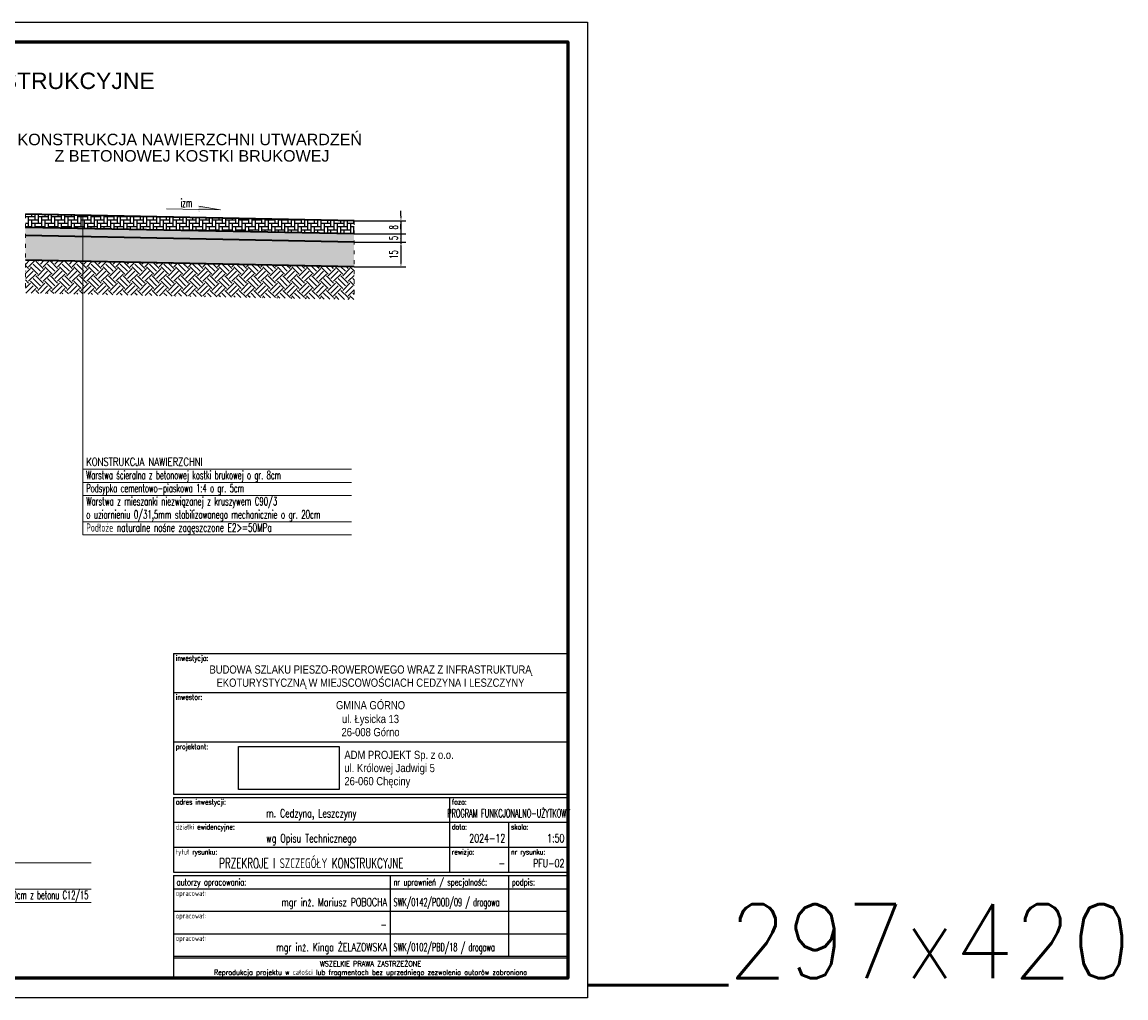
# Model space of a CAD drawing. Header units: metres. Extents: x 44226 to 45394, y -2850 to -2256.
# Tile 2 of 2: x 44722 to 45394, y -2850 to -2256. Entities that reach past the tile are written whole.
import ezdxf
from ezdxf.enums import TextEntityAlignment as Align

# ---------------------------------------------------------------- set-up
doc = ezdxf.new("R2010")
doc.units = ezdxf.units.M
doc.header["$LTSCALE"] = 2
doc.header["$MEASUREMENT"] = 0
doc.header["$XCLIPFRAME"] = 2
doc.header["$PDSIZE"] = 2
doc.linetypes.add('ACAD_ISO03W100', pattern=[30, 12, -18])
doc.layers.get('DEFPOINTS').update_dxf_attribs({"linetype": 'CONTINUOUS'})
for name, color, linetype, lineweight in [('D_konstrukcja', 2, 'CONTINUOUS', 35), ('D_opis', 3, 'CONTINUOUS', 20), ('dr_ramka', 5, 'CONTINUOUS', 60)]:
    doc.layers.add(name, color=color, linetype=linetype, lineweight=lineweight)
for name, color, linetype in [('D_wypełnienie', 8, 'CONTINUOUS'), ('dr_tabelka', 3, 'CONTINUOUS'), ('TABELA', 7, 'CONTINUOUS')]:
    doc.layers.add(name, color=color, linetype=linetype)
doc.styles.add('ARIAL', font='arial.ttf')
doc.styles.add('Arial ADM', font='ARIALN.TTF')
doc.styles.add('ROMANS', font='romans.shx', dxfattribs={"width": 0.8, "height": 10})
doc.styles.add('WYMIARY', font='ROMANS.shx', dxfattribs={"width": 0.6})
doc.dimstyles.new('MP 1-20', dxfattribs={"dimscale": 20, "dimtxt": 0.25, "dimasz": 0.15, "dimexe": 0.15, "dimexo": 0, "dimgap": 0.1, "dimtad": 1, "dimzin": 12, "dimdsep": 46, "dimtxsty": 'WYMIARY', "dimcen": 0.15, "dimclrd": 256, "dimclre": 256, "dimclrt": 3, "dimaunit": 2, "dimadec": 3, "dimazin": 0, "dimtfac": 1, "dimtmove": 2, "dimatfit": 3, "dimfxl": 1, "dimtolj": 1, "dimtzin": 0, "dimarcsym": 0})
picture_1 = doc.add_image_def('image1.jpg', size_in_pixel=(615, 615))

# ---------------------------------------------------------------- blocks, each defined once
blk = doc.blocks.new('pochylenie')
at = {"layer": 'D_opis'}
h = blk.add_hatch(color=256, dxfattribs=at)
h.paths.add_polyline_path([(57.7, 0.8), (24.5, 6.7), (24.5, 1.5)])
edge = h.paths.add_edge_path()
edge.add_line((26.6, -2.6), (24.5, -2.6))
edge.add_line((24.5, 1.5), (24.5, -2.6))
edge.add_line((26.6, -2.6), (24.5, 1.5))
for p, q in [((-24.5, 2.5), (24.5, 1.5)), ((57.7, 0.8), (24.5, 6.7)), ((24.5, 1.5), (57.7, 0.8))]:
    blk.add_line(p, q, dxfattribs=at)
blk = doc.blocks.new('*D5')
at = {"layer": 'DEFPOINTS', "color": 0, "transparency": 16777216}
for p in [(44923.95, -2377.2), (44923.95, -2385.2), (44952.47, -2385.2)]:
    blk.add_point(p, dxfattribs=at)
at = {"layer": 'TABELA', "lineweight": -2, "transparency": 16777216}
for p, q in [((44952.47, -2374.2), (44952.47, -2371.2)), ((44923.95, -2377.2), (44955.47, -2377.2)), ((44952.47, -2377.2), (44952.47, -2385.2)), ((44923.95, -2385.2), (44955.47, -2385.2)), ((44952.47, -2388.2), (44952.47, -2391.2))]:
    blk.add_line(p, q, dxfattribs=at)
at = {"layer": 'TABELA', "transparency": 16777216}
for points in [[(44951.97, -2374.2), (44952.97, -2374.2), (44952.47, -2377.2)], [(44951.97, -2388.2), (44952.97, -2388.2), (44952.47, -2385.2)]]:
    blk.add_solid(points, dxfattribs=at)
at = {"layer": 'TABELA', "color": 3, "transparency": 16777216, "insert": (44947.97, -2381.2), "char_height": 5, "attachment_point": 5, "rotation": 90, "style": 'WYMIARY'}
blk.add_mtext('\\A1;8', dxfattribs=at)
blk = doc.blocks.new('*D7')
at = {"layer": 'DEFPOINTS', "color": 0, "transparency": 16777216}
for p in [(44923.95, -2385.2), (44923.95, -2390.2), (44952.47, -2390.2)]:
    blk.add_point(p, dxfattribs=at)
at = {"layer": 'TABELA', "lineweight": -2, "transparency": 16777216}
for p, q in [((44952.47, -2382.2), (44952.47, -2379.2)), ((44923.95, -2385.2), (44955.47, -2385.2)), ((44923.95, -2390.2), (44955.47, -2390.2)), ((44952.47, -2385.2), (44952.47, -2390.2)), ((44952.47, -2393.2), (44952.47, -2396.2))]:
    blk.add_line(p, q, dxfattribs=at)
at = {"layer": 'TABELA', "transparency": 16777216}
for points in [[(44951.97, -2382.2), (44952.97, -2382.2), (44952.47, -2385.2)], [(44951.97, -2393.2), (44952.97, -2393.2), (44952.47, -2390.2)]]:
    blk.add_solid(points, dxfattribs=at)
at = {"layer": 'TABELA', "color": 3, "transparency": 16777216, "insert": (44947.97, -2387.7), "char_height": 5, "attachment_point": 5, "rotation": 90, "style": 'WYMIARY'}
blk.add_mtext('\\A1;5', dxfattribs=at)
blk = doc.blocks.new('*D8')
at = {"layer": 'DEFPOINTS', "color": 0, "transparency": 16777216}
for p in [(44923.95, -2390.2), (44923.95, -2405.2), (44952.47, -2405.2)]:
    blk.add_point(p, dxfattribs=at)
at = {"layer": 'TABELA', "lineweight": -2, "transparency": 16777216}
for p, q in [((44923.95, -2390.2), (44955.47, -2390.2)), ((44952.47, -2393.2), (44952.47, -2402.2)), ((44923.95, -2405.2), (44955.47, -2405.2))]:
    blk.add_line(p, q, dxfattribs=at)
at = {"layer": 'TABELA', "transparency": 16777216}
for points in [[(44951.97, -2393.2), (44952.97, -2393.2), (44952.47, -2390.2)], [(44951.97, -2402.2), (44952.97, -2402.2), (44952.47, -2405.2)]]:
    blk.add_solid(points, dxfattribs=at)
at = {"layer": 'TABELA', "color": 3, "transparency": 16777216, "insert": (44947.97, -2397.7), "char_height": 5, "attachment_point": 5, "rotation": 90, "style": 'WYMIARY'}
blk.add_mtext('\\A1;15', dxfattribs=at)

msp = doc.modelspace()

# ---------------------------------------------------------------- hatches: boundary and pattern name
at = {"layer": 'D_wypełnienie'}
h = msp.add_hatch(dxfattribs=at)
h.set_pattern_fill('AR-HBONE', color=256, scale=0.5, angle=45, style=0)
h.set_pattern_definition([(90, (1555.8865, 1125.0993), (-2, 2), [6, -2]), (180, (1555.8865, 1127.0993), (-2, 2), [6, -2])])
h.paths.add_polyline_path([(44723.979, -2373.203), (44723.97, -2381.203), (44923.948, -2385.203), (44923.948, -2377.203)])
h = msp.add_hatch(dxfattribs=at)
h.set_pattern_fill('AR-SAND', color=256, scale=0.75, angle=45, style=0)
h.set_pattern_definition([(82.5, (-1686.6968, 0), (-1.055259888, 0.988445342), [0, -1.14, 0, -1.275, 0, -1.21875]), (52.5, (-1686.6968, 0), (-0.55810313, 2.4352348), [0, -0.615, 0, -1.0275, 0, -0.39375]), (12.5, (-1687.3491, -0.6523), (1.648521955, 1.654524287), [0, -0.375, 0, -1.35, 0, -1.7625]), (2.5, (-1687.3491, -0.6523), (1.12878162, 2.05969714), [0, -0.1875, 0, -0.885, 0, -1.0125])])
h.paths.add_polyline_path([(44723.961, -2381.203), (44723.961, -2386.203), (44923.948, -2390.203), (44923.948, -2385.203)])
h = msp.add_hatch(dxfattribs=at)
h.set_pattern_fill('GRAVEL', color=256, scale=10, style=0)
h.set_pattern_definition([(228.0127875, (994.79026, 10), (-80, -90), [1.34536, -133.1908805]), (184.9697407, (993.89026, 9), (120, 10), [2.30868, -228.5592476]), (132.510447, (991.59026, 8.8), (100, -110), [1.62788, -161.160326]), (267.273689, (987.69026, 6.3), (10, 200), [2.10238, -208.1355804]), (292.8336542, (987.59026, 4.2), (-50, 120), [2.06155, -204.0937313]), (357.273689, (988.39026, 2.3), (-200, 10), [2.10238, -208.1355804]), (37.6942405, (990.49026, 2.2), (-130, -100), [2.78029, -275.2484855]), (72.2553284, (992.69026, 3.9), (70, 220), [2.62488, -259.863215]), (121.4295656, (993.49026, 6.4), (-80, 130), [2.1095, -208.840731]), (175.2363583, (992.3903, 8.2), (110, -10), [2.40832, -118.0076258]), (222.3974378, (989.99026, 8.4), (-120, -110), [3.11448, -308.33375]), (138.8140748, (997.5903, 6.2), (-70, 60), [1.06301, -105.2384481]), (171.4692344, (996.79026, 6.9), (130, -20), [2.02237, -200.2151142]), (225, (994.79, 7.2), (-1e-15, -10), [1.41421, -12.7279256]), (203.1985905, (994.0903, 8.4), (50, 20), [0.76158, -75.396151]), (291.8014095, (993.3903, 8.1), (-10, 30), [1.07703, -52.774618]), (30.9637565, (993.7903, 7.1), (30, 20), [1.74929, -56.560229]), (161.565051, (995.2903, 8), (20, -10), [1.26491, -30.3578666]), (16.3895403, (987.59026, 8.1), (100, 30), [1.772, -175.4284515]), (70.346176, (989.29026, 8.6), (-40, -110), [1.48661, -147.1740775]), (293.1985905, (995.2903, 10), (-20, 50), [1.52315, -74.634581]), (343.6104597, (995.89026, 8.6), (-100, 30), [1.772, -175.4284515]), (339.4439548, (987.5903, 1.9), (-50, 20), [1.7088, -83.7312375]), (294.7751406, (989.19026, 1.3), (-50, 110), [1.43178, -141.7464306]), (66.8014095, (995.3903, 0), (20, 50), [1.52315, -74.634581]), (17.3540246, (995.99026, 1.4), (-130, -40), [1.67631, -165.9542361]), (69.4439548, (990.4903, 0), (-20, -50), [0.8544, -84.5856375]), (101.3099325, (994.7903, 0), (-10, 40), [0.5099, -50.4802951]), (165.9637565, (994.6903, 0.5), (30, -10), [2.06155, -39.1695063]), (186.009006, (992.69026, 1), (100, 10), [1.9105, -189.1392317]), (303.6900675, (993.7903, 6.2), (-10, 20), [1.44222, -34.6132928]), (353.1572266, (994.59026, 5), (170, -20), [2.51794, -249.2756262]), (60.945396, (997.0903, 4.7), (-40, -70), [1.02956, -101.9267414]), (90, (997.59, 5.6), (-10, 10), [0.6, -9.4]), (120.2564372, (992.49026, 1.3), (40, -70), [1.38924, -137.5352]), (48.0127875, (991.79026, 2.5), (80, 90), [2.69072, -131.8455205]), (0, (993.59, 4.5), (10, 10), [2.6, -7.4]), (325.3048465, (996.19026, 4.5), (100, -70), [1.58114, -156.532743]), (254.054604, (997.4903, 3.6), (-10, -40), [1.45602, -71.345079]), (207.6459754, (997.09026, 2.2), (-190, -100), [2.37065, -234.6947418]), (175.4260787, (994.99026, 1.1), (-130, 10), [2.50799, -248.290734])])
h.paths.add_polyline_path([(44723.961, -2401.203), (44923.948, -2405.203), (44923.948, -2390.203), (44723.961, -2386.203)])
h = msp.add_hatch(dxfattribs=at)
h.set_pattern_fill('EARTH', color=256, scale=25, angle=45, style=0)
h.set_pattern_definition([(45, (-8386.6845, 8139.541), (9e-16, 8.8388348), [6.25, -6.25]), (45, (-8388.342, 8141.198), (9e-16, 8.8388348), [6.25, -6.25]), (45, (-8389.999, 8142.8554), (9e-16, 8.8388348), [6.25, -6.25]), (135, (-8389.999, 8143.96), (-8.8388348, 9e-16), [6.25, -6.25]), (135, (-8388.342, 8145.6175), (-8.8388348, 9e-16), [6.25, -6.25]), (135, (-8386.6845, 8147.275), (-8.8388348, 9e-16), [6.25, -6.25])])
h.paths.add_polyline_path([(44923.948, -2425.203), (44923.948, -2405.203), (44723.961, -2401.203), (44723.961, -2421.204)])

# ---------------------------------------------------------------- linework, layer by layer
at = {"layer": 'D_konstrukcja'}
for p, q in [((44923.948, -2377.203), (44723.961, -2373.203)), ((44923.948, -2385.203), (44723.961, -2381.203)), ((44923.948, -2390.203), (44723.961, -2386.203)), ((44923.948, -2405.203), (44723.961, -2401.203))]:
    msp.add_line(p, q, dxfattribs=at)
at = {"layer": 'D_opis', "linetype": 'ACAD_ISO03W100', "ltscale": 0.1}
for p, q in [((44723.961, -2373.203), (44723.961, -2421.203)), ((44923.948, -2377.203), (44923.948, -2425.203))]:
    msp.add_line(p, q, dxfattribs=at)
at = {"layer": 'D_opis'}
for p, q in [((44758.961, -2568.441), (44758.961, -2373.903)), ((44758.961, -2528.436), (44910.889, -2528.436)), ((44758.961, -2528.436), (44922.282, -2528.436)), ((44922.282, -2536.436), (44758.961, -2536.436)), ((44922.282, -2544.436), (44758.961, -2544.436)), ((44758.961, -2560.441), (44922.282, -2560.441)), ((44758.961, -2560.441), (44922.282, -2560.441)), ((44758.961, -2560.441), (44922.282, -2560.441)), ((44758.961, -2560.441), (44922.282, -2560.441)), ((44758.961, -2560.441), (44922.282, -2560.441)), ((44758.961, -2568.441), (44922.282, -2568.441)), ((44763.954, -2768.089), (44623.954, -2768.089)), ((44763.954, -2784.089), (44623.954, -2784.089)), ((44623.954, -2792.09), (44763.954, -2792.09))]:
    msp.add_line(p, q, dxfattribs=at)
at = {"layer": 'dr_ramka'}
msp.add_lwpolyline([(44243.954, -2838.248), (44243.954, -2268.248), (45053.954, -2268.248), (45053.954, -2838.248)], close=True, dxfattribs=at)
at = {"layer": 'dr_tabelka'}
for p, q in [((44813.954, -2640.648), (44813.954, -2726.148)), ((44813.954, -2640.648), (45053.954, -2640.648)), ((45053.954, -2640.648), (45053.954, -2726.148)), ((44813.954, -2664.348), (45053.954, -2664.348)), ((44813.954, -2694.448), (45053.954, -2694.448)), ((44813.954, -2726.148), (45053.954, -2726.148)), ((44813.954, -2728.148), (44813.954, -2773.748)), ((44813.954, -2728.148), (45053.954, -2728.148)), ((44981.954, -2728.148), (44981.954, -2773.748)), ((45053.954, -2728.148), (45053.954, -2773.748)), ((44814.063, -2743.348), (45054.063, -2743.348)), ((45017.954, -2743.348), (45017.954, -2773.748)), ((44813.954, -2758.548), (45053.954, -2758.548)), ((44813.954, -2773.748), (45053.954, -2773.748)), ((44813.954, -2775.748), (44813.954, -2838.248)), ((44813.954, -2775.748), (45053.954, -2775.748)), ((44945.954, -2775.748), (44945.954, -2824.848)), ((45017.954, -2775.748), (45017.954, -2824.848)), ((45053.954, -2775.748), (45053.954, -2838.248)), ((44813.954, -2783.748), (45053.954, -2783.748)), ((44813.954, -2797.448), (45053.954, -2797.448)), ((44813.954, -2811.148), (45053.954, -2811.148)), ((44813.954, -2824.848), (45053.954, -2824.848)), ((44813.954, -2825.848), (45053.954, -2825.848)), ((45053.954, -2838.248), (44813.954, -2838.248))]:
    msp.add_line(p, q, dxfattribs=at)
at = {"layer": 'TABELA'}
msp.add_lwpolyline([(44225.954, -2850.248), (44225.954, -2256.248), (45065.954, -2256.248), (45065.954, -2850.248)], close=True, dxfattribs=at)

# ---------------------------------------------------------------- block references
at = {"layer": 'D_opis', "xscale": 0.4, "yscale": 0.4, "zscale": 0.4}
msp.add_blockref('pochylenie', (44819.635, -2370.917), dxfattribs=at)

# ---------------------------------------------------------------- texts
at = {"layer": 'D_opis', "color": 2, "style": 'ARIAL'}
msp.add_text('PRZEKROJE I SZCZEGÓŁY KONSTRUKCYJNE', height=10, rotation=0.00416, dxfattribs=at).set_placement((44648.954, -2297.002), align=Align.CENTER)
at = {"layer": 'D_opis', "style": 'ARIAL'}
for s, p in [('KONSTRUKCJA NAWIERZCHNI UTWARDZEŃ', (44823.954, -2331.203)), (' Z BETONOWEJ KOSTKI BRUKOWEJ', (44823.954, -2341.203))]:
    msp.add_text(s, height=7, dxfattribs=at).set_placement(p, align=Align.CENTER)
at = {"layer": 'D_opis', "lineweight": 35, "style": 'ROMANS', "width": 0.75}
msp.add_text('KONSTRUKCJA NAWIERZCHNI', height=5, dxfattribs=at).set_placement((44760.961, -2526.436))
at = {"layer": 'D_opis', "style": 'ROMANS'}
for s, width, p in [('Warstwa ścieralna z betonowej kostki brukowej o gr. 8cm', 0.6, (44760.949, -2534.458)), ('Podsypka cementowo-piaskowa 1:4 o gr. 5cm', 0.6, (44760.95, -2542.456)), ('Warstwa z mieszanki niezwiązanej z kruszywem C90/3', 0.62, (44760.961, -2550.439)), ('o uziarnieniu 0/31,5mm stabilizowanego mechanicznie o gr. 20cm', 0.62, (44760.961, -2558.439)), ('Podłoże naturalne nośne zagęszczone E2>=50MPa', 0.65, (44760.961, -2566.441))]:
    msp.add_text(s, height=5, dxfattribs=dict(at, width=width)).set_placement(p)
at = {"layer": 'D_opis', "style": 'ROMANS', "width": 0.51}
msp.add_text('Ława pod obrzeże jw. o wymiarach 25x23x10cm z betonu C12/15', height=5, rotation=359.99584, dxfattribs=at).set_placement((44625.954, -2790.089))
at = {"layer": 'D_opis', "color": 3, "insert": (44821.927, -2366.336), "char_height": 5, "attachment_point": 5, "style": 'WYMIARY'}
msp.add_mtext('izm', dxfattribs=at)
at = {"layer": 'DEFPOINTS', "color": 1, "style": 'ROMANS', "width": 0.748993}
msp.add_text('___297x420', height=45, dxfattribs=at).set_placement((45065.954, -2838.248), (45396.581, -2838.248), align=Align.FIT)
at = {"layer": 'dr_tabelka', "style": 'ROMANS', "width": 0.7}
for s, p in [('inwestycja:', (44815.454, -2641.848)), ('inwestor:', (44815.454, -2665.548)), ('projektant:', (44815.454, -2695.648)), ('adres inwestycji:', (44815.454, -2729.348)), ('faza:', (44983.454, -2729.348)), ('działki ewidencyjne:', (44815.454, -2744.548)), ('data:', (44983.454, -2744.548)), ('skala:', (45019.454, -2744.548)), ('tytuł rysunku:', (44815.454, -2759.748)), ('rewizja:', (44983.454, -2759.748)), ('nr rysunku:', (45019.454, -2759.748)), ('opracował:', (44815.454, -2784.948)), ('opracował:', (44815.454, -2798.648)), ('opracował:', (44815.454, -2812.348))]:
    msp.add_text(s, height=3.2, rotation=359.999981, dxfattribs=at).set_placement(p, align=Align.TOP_LEFT)
at = {"layer": 'dr_tabelka', "style": 'Arial ADM'}
for s, p in [('BUDOWA SZLAKU PIESZO-ROWEROWEGO WRAZ Z INFRASTRUKTURĄ', (44933.954, -2650.348)), ('EKOTURYSTYCZNĄ W MIEJSCOWOŚCIACH CEDZYNA I LESZCZYNY', (44933.954, -2658.348)), ('GMINA GÓRNO', (44933.954, -2672.048)), ('ul. Łysicka 13', (44933.954, -2680.448)), ('26-008 Górno', (44933.954, -2688.448))]:
    msp.add_text(s, height=5, rotation=359.999981, dxfattribs=at).set_placement(p, align=Align.MIDDLE_CENTER)
for s, p in [('ADM PROJEKT Sp. z o.o.', (44918.046, -2702.298)), ('ul. Królowej Jadwigi 5', (44918.046, -2710.298)), ('26-060 Chęciny', (44918.046, -2718.298))]:
    msp.add_text(s, height=5, rotation=359.999981, dxfattribs=at).set_placement(p, align=Align.MIDDLE_LEFT)
at = {"layer": 'dr_tabelka', "style": 'ROMANS'}
for s, width, p in [('m. Cedzyna, Leszczyny', 0.7, (44897.954, -2737.848)), ('PROGRAM FUNKCJONALNO-UŻYTKOWY', 0.48, (45017.954, -2737.848)), ('wg Opisu Technicznego', 0.7, (44897.954, -2753.048))]:
    msp.add_text(s, height=5, rotation=359.999981, dxfattribs=dict(at, width=width)).set_placement(p, align=Align.MIDDLE_CENTER)
at = {"layer": 'dr_tabelka', "color": 1, "style": 'ROMANS', "width": 0.7}
for s, p in [('2024-12', (45015.954, -2755.548)), ('1:50', (45051.954, -2755.548)), ('PFU-02', (45051.954, -2770.748))]:
    msp.add_text(s, height=5, rotation=359.999981, dxfattribs=at).set_placement(p, align=Align.RIGHT)
at = {"layer": 'dr_tabelka', "color": 1, "style": 'ROMANS', "width": 0.65}
msp.add_text('PRZEKROJE I SZCZEGÓŁY KONSTRUKCYJNE', height=6, rotation=359.999981, dxfattribs=at).set_placement((44897.954, -2768.248), align=Align.MIDDLE_CENTER)
at = {"layer": 'dr_tabelka', "style": 'ROMANS'}
for s, width, p in [('-', 0.75, (45015.954, -2770.748)), ('mgr inż. Mariusz POBOCHA', 0.7, (44943.954, -2794.448)), ('-', 0.7, (44943.954, -2808.148)), ('mgr inż. Kinga ŻELAZOWSKA', 0.7, (44943.954, -2821.848))]:
    msp.add_text(s, height=5, rotation=359.999981, dxfattribs=dict(at, width=width)).set_placement(p, align=Align.RIGHT)
for s, height, width, p in [('autorzy opracowania:', 4, 0.7, (44815.954, -2781.748)), ('nr uprawnień / specjalność:', 4, 0.7, (44947.954, -2781.748)), ('podpis:', 4, 0.7, (45019.954, -2781.748)), ('SWK/0142/POOD/09 / drogowa', 5, 0.52, (44947.954, -2794.448)), ('SWK/0102/PBD/18 / drogowa', 5, 0.52, (44947.954, -2821.848))]:
    msp.add_text(s, height=height, rotation=359.999981, dxfattribs=dict(at, width=width)).set_placement(p)
at = {"layer": 'dr_tabelka', "style": 'ROMANS', "width": 0.9}
for s, p in [('WSZELKIE PRAWA ZASTRZEŻONE', (44933.954, -2831.048)), ('Reprodukcja projektu w całości lub fragmentach bez uprzedniego zezwolenia autorów zabroniona', (44933.954, -2836.248))]:
    msp.add_text(s, height=3.2, rotation=359.999981, dxfattribs=at).set_placement(p, align=Align.CENTER)

# ---------------------------------------------------------------- dimensions: what is measured, and where the dimension line sits
at = {"layer": 'TABELA'}
for base, p1, p2, picture, middle in [((44952.472, -2385.203), (44923.948, -2377.203), (44923.948, -2385.203), '*D5', (44947.972, -2381.203)), ((44952.472, -2405.203), (44923.948, -2390.203), (44923.948, -2405.203), '*D8', (44947.972, -2397.703))]:
    dim = msp.add_linear_dim(base=base, p1=p1, p2=p2, angle=90, dimstyle='MP 1-20', dxfattribs=at)
    dim.commit()
    dim.dimension.update_dxf_attribs({"geometry": picture, "text_midpoint": middle})
dim = msp.add_linear_dim(base=(44952.472, -2390.203), p1=(44923.948, -2385.203), p2=(44923.948, -2390.203), angle=90, dimstyle='MP 1-20', dxfattribs=at)
dim.commit()
dim.dimension.update_dxf_attribs({"geometry": '*D7', "text_midpoint": (44947.972, -2387.703), "dimtype": 160})

# ---------------------------------------------------------------- pictures from other files: only their frames are drawn
at = {"layer": 'dr_tabelka'}
image = msp.add_image(picture_1, insert=(44830.338, -2767.447), size_in_units=(105.813, 105.813), dxfattribs=at)
image.set_boundary_path([(134.965, 206.817), (490.473, 358.146)])

doc.saveas('drawing.dxf')
